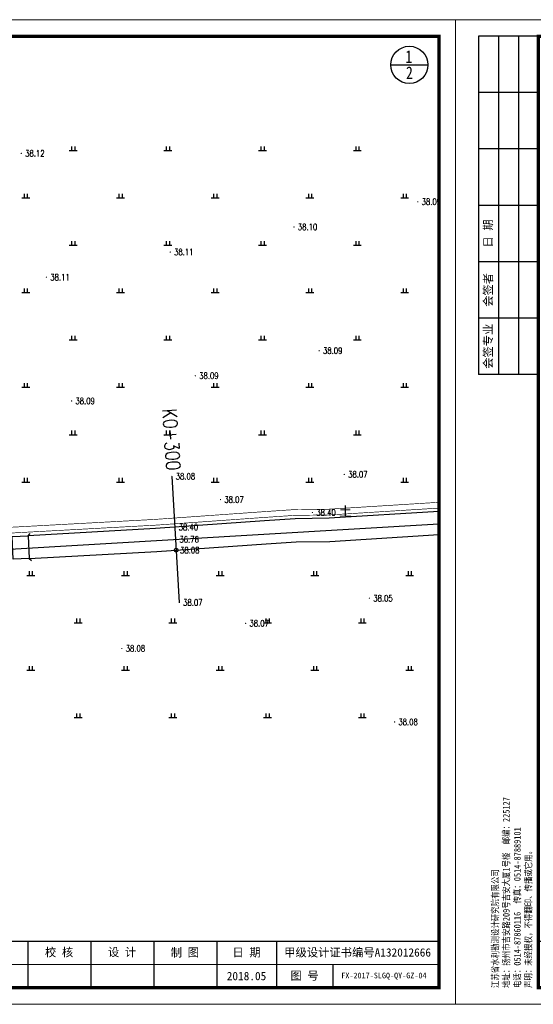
# Model space of a CAD drawing. Extents: x 464172 to 473094, y 3847158 to 3855433.
# Tile 80 of 98: x 470073 to 470236, y 3852269 to 3852581. Entities that reach past the tile are written whole.
import ezdxf
from ezdxf.enums import TextEntityAlignment as Align

# ---------------------------------------------------------------- set-up
doc = ezdxf.new("R2010")
doc.units = 0
doc.linetypes.add('X3', pattern=[5, 4, -1])
doc.layers.get('0').update_dxf_attribs({"linetype": 'CONTINUOUS'})
doc.layers.add('0.13文字', color=3, linetype='CONTINUOUS', lineweight=13)
doc.layers.add('ASSIST', color=7, linetype='CONTINUOUS', plot=False)
for name, color, linetype in [('DIMTEX', 7, 'CONTINUOUS'), ('DLSS', 4, 'CONTINUOUS'), ('DMTZ', 3, 'CONTINUOUS'), ('DMX', 1, 'CONTINUOUS'), ('GCD', 9, 'CONTINUOUS'), ('ZBTZ', 8, 'CONTINUOUS'), ('断面', 7, 'CONTINUOUS'), ('零点距', 1, 'CONTINUOUS')]:
    doc.layers.add(name, color=color, linetype=linetype)
doc.styles.add('HZ', font='rs.shx', dxfattribs={"width": 0.8, "bigfont": 'hztxt.shx'})
doc.styles.add('LYJFS', font='times.ttf', dxfattribs={"width": 0.7})
doc.styles.add('STYLE2', font='txt', dxfattribs={"width": 0.8})
doc.styles.add('仿宋', font='FangSong_GB2312.ttf', dxfattribs={"width": 0.8})
doc.styles.add('宋体', font='txt')
doc.styles.add('黑体', font='simhei.ttf')
doc.linetypes.add('10411', pattern='A,2,[150,AAA.SHX,S=1,R=0,X=0,Y=1],2,[151,AAA.SHX,S=1,R=0,X=0,Y=3],1e-11', length=4.00000000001)

# ---------------------------------------------------------------- blocks, each defined once
blk = doc.blocks.new('GC200')
at = {"linetype": 'Continuous', "const_width": 0.2, "flags": 128}
blk.add_lwpolyline([(-0.1, 0, 1), (0.1, 0, 1)], format="xyb", close=True, dxfattribs=at)
blk = doc.blocks.new('gc119')
for p, q in [((-1.25, 0), (1.25, 0)), ((-0.5, 1.3), (-0.5, 0)), ((0.5, 1.3), (0.5, 0))]:
    blk.add_line(p, q)
blk = doc.blocks.new('TK')
h = blk.add_hatch(color=152)
h.dxf.hatch_style = 1
h.paths.add_polyline_path([(37.76634519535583, 12, 1), (28.08865389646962, 12, 1)])
h.paths.add_polyline_path([(37.60348109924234, 12, 1), (28.2515179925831, 12, 1)], flags=16)
h = blk.add_hatch(color=152)
h.dxf.hatch_style = 1
edge = h.paths.add_edge_path()
edge.add_arc((34.80941884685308, 9.57513306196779), 1.461698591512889, 43.31770961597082, 70.37003522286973)
edge.add_arc((33.42980450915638, 5.707128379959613), 5.568375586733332, 70.37003522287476, 84.52854590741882)
edge.add_arc((32.84297213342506, -0.4193509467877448), 11.72289597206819, 84.5285459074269, 95.17746754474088)
edge.add_arc((32.98455917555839, 9.871856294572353), 1.831337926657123, 111.7965680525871, 130.9174013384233, ccw=False)
edge.add_arc((34.88031159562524, 5.13131362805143), 6.936886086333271, 98.84274785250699, 111.79656805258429, ccw=False)
edge.add_arc((35.94667124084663, -1.723120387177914), 13.873772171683, 95.21036804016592, 98.84274785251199, ccw=False)
edge.add_ellipse((32.92749954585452, 12.29239219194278), major_axis=(-1.773815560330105, 0), ratio=0.8776980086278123, start_angle=172.6538623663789, end_angle=176.9129867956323)
edge.add_arc((34.51986391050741, 1.961408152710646), 10.24870363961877, 88.99992913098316, 98.52267106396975)
edge.add_arc((34.12653419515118, 4.586133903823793), 7.594670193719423, 98.5226710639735, 116.8491039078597)
edge.add_arc((31.25213164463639, 10.26438648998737), 1.230336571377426, 116.8491039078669, 139.2900683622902)
edge.add_arc((30.4676556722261, 10.93937889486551), 0.1954369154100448, 139.2900683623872, 263.050638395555)
edge.add_arc((30.65080526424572, 12.44199033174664), 1.70916902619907, 263.0506383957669, 272.136251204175)
edge.add_arc((31.81845295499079, -18.86063964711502), 29.61523112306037, 88.46268833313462, 92.13625120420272, ccw=False)
edge.add_arc((32.47617160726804, 5.646726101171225), 5.099041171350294, 68.07113774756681, 88.46268833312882, ccw=False)
edge.add_arc((36.58583429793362, -10.91731876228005), 21.4080615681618, 95.91294384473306, 98.79521578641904)
edge.add_arc((35.21854840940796, -2.080308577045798), 12.46590188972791, 98.79521578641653, 117.8496747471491)
edge.add_arc((93.71745628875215, -228.4932874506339), 245.9934265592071, 104.7703900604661, 105.15790668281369, ccw=False)
edge.add_line((31.00239690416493, 9.371353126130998), (30.1988762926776, 9.045501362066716))
edge.add_arc((51.56004769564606, -88.12407086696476), 99.48982566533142, 100.90627282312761, 102.39834375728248, ccw=False)
edge.add_line((32.73627937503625, 9.568770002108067), (32.12568198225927, 9.380185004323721))
edge.add_arc((29.81630978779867, 37.97211086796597), 28.68503833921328, 274.6177604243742, 279.6944367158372)
edge.add_arc((33.87653895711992, 14.20489681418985), 4.573507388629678, 279.694436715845, 287.6119267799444)
edge.add_arc((34.76080719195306, 11.41934212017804), 1.650966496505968, 287.6119267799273, 311.5140981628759)
edge.add_arc((35.67269695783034, 10.38914913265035), 0.2751610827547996, 311.5140981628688, 403.3177096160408)
edge = h.paths.add_edge_path()
edge.add_arc((37.34861352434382, 13.13700107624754), 2.066422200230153, 138.9741968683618, 204.1180883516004, ccw=False)
edge.add_line((35.78967558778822, 14.49339822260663), (34.09257231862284, 14.49339822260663))
edge.add_line((34.09257231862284, 14.49339822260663), (34.09257231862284, 15.08006279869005))
edge.add_line((34.09257231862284, 15.08006279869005), (31.76242677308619, 15.08006279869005))
edge.add_line((31.76242677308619, 15.08006279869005), (31.76242677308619, 14.49339822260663))
edge.add_line((31.76242677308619, 14.49339822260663), (30.06532350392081, 14.49339822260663))
edge.add_arc((28.50638556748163, 13.13700107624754), 2.066422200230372, -24.118088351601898, 41.0258031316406, ccw=False)
edge.add_arc((26.96985351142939, 13.82490731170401), 3.749914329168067, 314.34412131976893, 335.8819116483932, ccw=False)
edge.add_arc((28.92445619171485, 14.17747440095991), 3.106664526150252, 282.3877277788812, 290.1465811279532)
edge.add_arc((25.86021252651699, 22.52986678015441), 12.00340818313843, 290.1465811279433, 296.6495194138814)
edge.add_ellipse((32.92749954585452, 12.29239219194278), major_axis=(-1.773815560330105, 0), ratio=0.8776980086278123, start_angle=176.9129867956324, end_angle=378.37473811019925, ccw=False)
edge.add_ellipse((32.92749954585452, 12.29239219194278), major_axis=(-1.773815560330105, 0), ratio=0.8776980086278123, start_angle=172.653862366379, end_angle=176.9129867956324, ccw=False)
edge.add_ellipse((32.92749954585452, 12.29239219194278), major_axis=(-1.773815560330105, 0), ratio=0.8776980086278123, start_angle=161.6252618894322, end_angle=172.653862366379, ccw=False)
edge.add_arc((39.99478656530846, 22.52986678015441), 12.00340818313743, 243.3504805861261, 249.853418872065)
edge.add_arc((36.93054290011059, 14.17747440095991), 3.106664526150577, 249.8534188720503, 257.61227222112)
edge.add_arc((38.88514558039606, 13.82490731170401), 3.74991432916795, 204.1180883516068, 225.6558786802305, ccw=False)
at = {"lineweight": 0}
for p, q in [((0, 0), (0, 297)), ((0, 297), (420, 297)), ((420, 297), (420, 0)), ((415, 12), (208, 12)), ((420, 0), (0, 0))]:
    blk.add_line(p, q, dxfattribs=at)
for p, q in [((25, 292), (7, 292)), ((7, 292), (7, 190)), ((13, 292), (13, 190)), ((19, 292), (19, 190)), ((25, 275), (7, 275)), ((25, 258), (7, 258)), ((25, 241), (7, 241)), ((25, 224), (7, 224)), ((25, 207), (7, 207)), ((25, 190), (7, 190)), ((118, 19), (118, 5)), ((153, 19), (153, 5)), ((208, 19), (208, 5)), ((234, 19), (234, 5)), ((253, 19), (253, 5)), ((272, 19), (272, 5)), ((291, 19), (291, 5)), ((310, 19), (310, 5)), ((329, 19), (329, 5)), ((348, 19), (348, 5)), ((366, 19), (366, 5)), ((383, 12), (383, 5))]:
    blk.add_line(p, q)
at = {"lineweight": 0, "const_width": 1}
blk.add_lwpolyline([(25, 292), (415, 292), (415, 5), (25, 5)], close=True, dxfattribs=at)
at = {"lineweight": 0, "const_width": 0.4}
blk.add_lwpolyline([(415, 19), (25, 19)], dxfattribs=at)
at = {"color": 152}
for points in [[(31.24412181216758, 11.80161767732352, -0.02838203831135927), (29.99446309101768, 11.26089254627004, -0.03386732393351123), (29.59091690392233, 11.14313846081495, 0.09425397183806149), (30.39241989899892, 12.29262248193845, 0.2921547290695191), (30.06532350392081, 14.49339822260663), (31.76242677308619, 14.49339822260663), (31.76242677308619, 15.08006279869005), (34.09257231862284, 15.08006279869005), (34.09257231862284, 14.49339822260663), (35.78967558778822, 14.49339822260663, 0.29215472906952), (35.46257919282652, 12.29262248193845, 0.09425397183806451), (36.2640821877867, 11.14313846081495, -0.03386732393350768), (35.86053600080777, 11.26089254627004, -0.02838203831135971), (34.61087727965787, 11.80161767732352)], [(34.69874112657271, 12.20855064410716, 0.04157472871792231), (33.0009984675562, 12.09693843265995, 0.08013502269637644), (30.6964595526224, 11.36209164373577, 0.09823132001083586), (30.31951032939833, 11.06684867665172, 0.599439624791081), (30.44400935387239, 10.74537776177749, 0.03966424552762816), (30.71451621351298, 10.73400916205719, -0.01603031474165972), (32.61296833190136, 10.7439319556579, -0.08921046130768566), (34.38043466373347, 10.37684270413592, 0.01257694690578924), (33.31247064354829, 10.23900867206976, 0.08333285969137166), (29.39506013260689, 8.941746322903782, -0.001690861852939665), (31.00239690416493, 9.371353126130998), (30.1988762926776, 9.045501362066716, -0.006510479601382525), (32.73627937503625, 9.568770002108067), (32.12568198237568, 9.380185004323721, 0.02215480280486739), (34.64668864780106, 9.696699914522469, 0.03456031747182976), (35.26033732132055, 9.845760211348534, 0.1046726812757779), (35.85507491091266, 10.18311053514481, 0.4234638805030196), (35.87289335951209, 10.57792154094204, 0.1185893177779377), (35.30046801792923, 10.95188049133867, 0.06185687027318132), (33.96074808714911, 11.25013348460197, 0.04649815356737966), (31.78508714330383, 11.25571519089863, -0.08362449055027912), (32.30456102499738, 11.57226833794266, -0.05658197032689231), (33.81395195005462, 11.9857476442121, -0.01585057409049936), (34.68675527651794, 12.09332510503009)]]:
    blk.add_lwpolyline(points, format="xyb", dxfattribs=at)
for radius in [4.838845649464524, 4.675981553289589]:
    blk.add_circle((32.92749954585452, 12), radius, dxfattribs=at)
blk.add_arc((34.88031159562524, 5.13131362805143), 6.936886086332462, 98.84274785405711, 111.7965680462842, dxfattribs=at)
for start_param, end_param in [(2.820892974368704, 6.603884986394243), (3.013378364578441, 3.087714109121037)]:
    blk.add_ellipse((32.92749954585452, 12.29239219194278), major_axis=(-1.773815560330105, 0), ratio=0.8776980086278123, start_param=start_param, end_param=end_param, dxfattribs=at)
at = {"style": '宋体'}
for s, height, width, p in [('江苏省水利勘测设计研究院有限公司', 3.75, 0.9, (77.12731924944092, 13.75084589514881)), ('农业综合开发中型灌区节水配套改造项目', 1.8, 0.75, (136, 14.74047347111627)), ('-江苏省徐州市丰县四联河灌区', 1.8, 0.75, (136, 11.02926161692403)), ('Jiangsu Surveying and Design Institute of Water Resources Co., Ltd.', 2, 0.8, (76.9551912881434, 9.01340379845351)), ('节水配套改造项目', 1.8, 0.75, (135.8399052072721, 7.880905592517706))]:
    blk.add_text(s, height=height, dxfattribs=dict(at, width=width)).set_placement(p, align=Align.MIDDLE)
at = {"style": 'LYJFS'}
for s, p in [('（阶段）', (216.8339300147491, 15.5)), ('（专业）', (216.8339300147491, 8.5))]:
    blk.add_text(s, height=2.5, dxfattribs=at).set_placement(p, align=Align.MIDDLE_CENTER)
at = {"style": '仿宋'}
blk.add_text('2018.05', height=2.5, dxfattribs=at).set_placement((357, 8.5), align=Align.MIDDLE)
at = {"rotation": 90}
for s, insert, char_height, attachment_point, style in [('日 期', (10, 232.5), 2.5, 5, '宋体'), ('会签者', (10, 215.5), 2.5, 5, '宋体'), ('会签专业', (10, 198.5), 2.5, 5, '宋体'), ('江苏省水利勘测设计研究院有限公司\\P地址：扬州市吉安路209号吉安大厦1号楼  邮编：225127\\P电话：0514-87860116  传真：0514-87889101\\P声明：未经授权，不得翻印、传播或它用。', (23.29513194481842, 4.918324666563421), 2, 7, '仿宋')]:
    blk.add_mtext(s, dxfattribs=dict(at, insert=insert, char_height=char_height, attachment_point=attachment_point, style=style))
at = {"char_height": 2.5, "attachment_point": 5, "style": '宋体'}
for s, insert in [('设计', (227.4021536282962, 15.5)), ('批 准', (243.5, 15.5)), ('核 定', (262.4375, 15.47222222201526)), ('审 查', (281.4305555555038, 15.47328627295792)), ('校 核', (300.4652777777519, 15.54328155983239)), ('设 计', (319.4722222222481, 15.59333057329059)), ('制 图', (338.4166666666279, 15.4779241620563)), ('日 期', (357, 15.5)), ('甲级设计证书编号A132012666', (390.5, 15.5)), ('部分', (227.4021536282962, 8.5)), ('图 号', (374.5, 8.5))]:
    blk.add_mtext(s, dxfattribs=dict(at, insert=insert))

msp = doc.modelspace()

# ---------------------------------------------------------------- linework, layer by layer
at = {"color": 8, "linetype": 'Continuous', "flags": 128}
msp.add_lwpolyline([(469823.1455572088, 3852400.240857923), (469926.4892618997, 3852406.428081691), (470068.4268745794, 3852412.756821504), (470206.0900432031, 3852420.87825555)], dxfattribs=at)
at = {"layer": 'ASSIST', "linetype": 'Continuous', "flags": 128}
msp.add_lwpolyline([(470076.0021440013, 3852417.114999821), (470076.3531235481, 3852409.957450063), (470071.2972786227, 3852409.709530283), (470070.946299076, 3852416.867080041)], close=True, dxfattribs=at)
at = {"layer": 'DLSS', "color": 8, "linetype": 'X3', "const_width": 0.2, "elevation": 38.5563, "flags": 128}
msp.add_lwpolyline([(469801.775421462, 3852406.887114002), (469823.139609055, 3852407.10384522), (469884.8560591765, 3852410.884341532), (469930.9623474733, 3852412.9801037), (469984.6158700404, 3852415.714324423), (470054.8094313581, 3852418.958008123), (470116.1861884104, 3852422.306301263), (470150.6975948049, 3852424.76016323), (470160.5119548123, 3852425.42909082), (470171.2185664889, 3852425.540574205), (470206.0900432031, 3852427.724019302)], dxfattribs=at)
at = {"layer": 'DLSS', "color": 8, "linetype": 'Continuous', "const_width": 0.2, "elevation": 38.5563, "flags": 128}
msp.add_lwpolyline([(469801.7939937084, 3852405.05636271), (469823.2516952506, 3852405.27404259), (469884.9537301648, 3852409.053655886), (469931.0506208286, 3852411.148990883), (469984.7048335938, 3852413.883246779), (470054.9016751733, 3852417.127082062), (470116.301136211, 3852420.476613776), (470150.824935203, 3852422.931356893), (470160.5838885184, 3852423.596508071), (470171.2854366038, 3852423.707938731), (470206.0900432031, 3852425.887196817)], dxfattribs=at)
at = {"layer": 'DLSS', "linetype": 'Continuous'}
for points in [[(470076.0021440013, 3852417.114999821), (470076.6737699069, 3852417.85589026)], [(470076.0021440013, 3852417.114999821), (470076.3531235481, 3852409.957450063)], [(470076.3531235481, 3852409.957450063), (470077.0940139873, 3852409.285824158)]]:
    msp.add_lwpolyline(points, dxfattribs=at)
at = {"layer": 'DMTZ', "color": 7, "linetype": '10411', "elevation": 38.5563, "flags": 128}
for points in [[(470206.0900432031, 3852424.824891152), (470171.324110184, 3852422.648054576), (470160.6254905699, 3852422.536654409), (470150.8985810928, 3852421.873687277), (470116.3676149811, 3852419.418434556), (470076.0021440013, 3852417.114999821)], [(470076.3531235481, 3852409.957450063), (470116.8256212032, 3852412.128097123), (470151.4059652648, 3852414.58686076), (470160.9121083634, 3852415.234780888), (470171.5905522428, 3852415.345970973), (470206.0900432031, 3852417.506124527)]]:
    msp.add_lwpolyline(points, dxfattribs=at)
at = {"layer": 'DMX', "linetype": 'Continuous'}
msp.add_line((470121.5472245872, 3852435.925428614), (470123.9029274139, 3852395.994855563), dxfattribs=at)
at = {"layer": '断面'}
msp.add_line((470190.8432091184, 3852566.281877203), (470202.6502031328, 3852566.281877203), dxfattribs=at)
msp.add_circle((470196.7467061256, 3852566.281877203), 5.903497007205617, dxfattribs=at)
at = {"layer": '零点距', "linetype": 'Continuous'}
msp.add_circle((470122.925559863, 3852412.561820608), 0.6012746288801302, dxfattribs=at)

# ---------------------------------------------------------------- block references
at = {"layer": 'GCD', "linetype": 'Continuous'}
ref = msp.add_blockref('GC200', (470073.8675750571, 3852538.228542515, 38.11721673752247), dxfattribs=at)
ref.add_attrib('height', '38.12', dxfattribs={"linetype": 'Continuous', "height": 2, "style": 'HZ', "width": 0.8}).set_placement((470075.0675750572, 3852538.228542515), align=Align.MIDDLE_LEFT)
ref = msp.add_blockref('GC200', (470199.4277978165, 3852522.910890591, 38.08777302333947), dxfattribs=at)
ref.add_attrib('height', '38.09', dxfattribs={"linetype": 'Continuous', "height": 2, "style": 'HZ', "width": 0.8}).set_placement((470200.6277978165, 3852522.910890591), align=Align.MIDDLE_LEFT)
ref = msp.add_blockref('GC200', (470160.2279657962, 3852514.950163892, 38.09881067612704), dxfattribs=at)
ref.add_attrib('height', '38.10', dxfattribs={"linetype": 'Continuous', "height": 2, "style": 'HZ', "width": 0.8}).set_placement((470161.4279657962, 3852514.950163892), align=Align.MIDDLE_LEFT)
ref = msp.add_blockref('GC200', (470121.0281337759, 3852506.989437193, 38.10719128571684), dxfattribs=at)
ref.add_attrib('height', '38.11', dxfattribs={"linetype": 'Continuous', "height": 2, "style": 'HZ', "width": 0.8}).set_placement((470122.2281337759, 3852506.989437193), align=Align.MIDDLE_LEFT)
ref = msp.add_blockref('GC200', (470081.8283017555, 3852499.028710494, 38.10768298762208), dxfattribs=at)
ref.add_attrib('height', '38.11', dxfattribs={"linetype": 'Continuous', "height": 2, "style": 'HZ', "width": 0.8}).set_placement((470083.0283017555, 3852499.028710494), align=Align.MIDDLE_LEFT)
ref = msp.add_blockref('GC200', (470168.1886924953, 3852475.750331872, 38.08876232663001), dxfattribs=at)
ref.add_attrib('height', '38.09', dxfattribs={"linetype": 'Continuous', "height": 2, "style": 'HZ', "width": 0.8}).set_placement((470169.3886924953, 3852475.750331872), align=Align.MIDDLE_LEFT)
ref = msp.add_blockref('GC200', (470128.988860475, 3852467.789605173, 38.08925402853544), dxfattribs=at)
ref.add_attrib('height', '38.09', dxfattribs={"linetype": 'Continuous', "height": 2, "style": 'HZ', "width": 0.8}).set_placement((470130.188860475, 3852467.789605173), align=Align.MIDDLE_LEFT)
ref = msp.add_blockref('GC200', (470089.7890284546, 3852459.828878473, 38.08974573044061), dxfattribs=at)
ref.add_attrib('height', '38.09', dxfattribs={"linetype": 'Continuous', "height": 2, "style": 'HZ', "width": 0.8}).set_placement((470090.9890284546, 3852459.828878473), align=Align.MIDDLE_LEFT)
ref = msp.add_blockref('GC200', (470121.5472245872, 3852435.925428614, 38.08), dxfattribs=at)
ref.add_attrib('height', '38.08', dxfattribs={"linetype": 'Continuous', "height": 2, "style": 'HZ', "width": 0.8}).set_placement((470122.7472245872, 3852435.925428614, 38.08), align=Align.MIDDLE_LEFT)
at = {"layer": 'GCD', "color": 8, "linetype": 'Continuous'}
ref = msp.add_blockref('GC200', (470176.1494191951, 3852436.550499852, 38.07082506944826), dxfattribs=at)
ref.add_attrib('height', '38.07', dxfattribs={"linetype": 'Continuous', "height": 2, "style": 'HZ', "width": 0.8}).set_placement((470177.3494191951, 3852436.550499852), align=Align.MIDDLE_LEFT)
at = {"layer": 'GCD', "linetype": 'Continuous'}
ref = msp.add_blockref('GC200', (470136.9495871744, 3852428.589773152, 38.07131677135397), dxfattribs=at)
ref.add_attrib('height', '38.07', dxfattribs={"linetype": 'Continuous', "height": 2, "style": 'HZ', "width": 0.8}).set_placement((470138.1495871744, 3852428.589773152), align=Align.MIDDLE_LEFT)
at = {"layer": 'GCD', "color": 8, "linetype": 'Continuous'}
ref = msp.add_blockref('GC200', (470166.0641490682, 3852424.496147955, 38.4), dxfattribs=at)
ref.add_attrib('height', '38.40', dxfattribs={"linetype": 'Continuous', "height": 2, "style": 'HZ', "width": 0.8}).set_placement((470167.2641490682, 3852424.496147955), align=Align.MIDDLE_LEFT)
at = {"layer": 'GCD', "linetype": 'Continuous'}
ref = msp.add_blockref('GC200', (470122.495350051, 3852419.854134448, 38.4), dxfattribs=at)
ref.add_attrib('height', '38.40', dxfattribs={"linetype": 'Continuous', "height": 2, "style": 'HZ', "width": 0.8}).set_placement((470123.695350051, 3852419.854134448, 38.4), align=Align.MIDDLE_LEFT)
ref = msp.add_blockref('GC200', (470122.7250760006, 3852415.960142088, 36.76), dxfattribs=at)
ref.add_attrib('height', '36.76', dxfattribs={"linetype": 'Continuous', "height": 2, "style": 'HZ', "width": 0.8}).set_placement((470123.9250760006, 3852415.960142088, 36.76), align=Align.MIDDLE_LEFT)
ref = msp.add_blockref('GC200', (470122.925559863, 3852412.561820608, 38.08), dxfattribs=at)
ref.add_attrib('height', '38.08', dxfattribs={"linetype": 'Continuous', "height": 2, "style": 'HZ', "width": 0.8}).set_placement((470124.1255598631, 3852412.561820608, 38.08), align=Align.MIDDLE_LEFT)
ref = msp.add_blockref('GC200', (470184.1101458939, 3852397.350667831, 38.05458261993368), dxfattribs=at)
ref.add_attrib('height', '38.05', dxfattribs={"linetype": 'Continuous', "height": 2, "style": 'HZ', "width": 0.8}).set_placement((470185.3101458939, 3852397.350667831), align=Align.MIDDLE_LEFT)
ref = msp.add_blockref('GC200', (470123.9029274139, 3852395.994855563, 38.07), dxfattribs=at)
ref.add_attrib('height', '38.07', dxfattribs={"linetype": 'Continuous', "height": 2, "style": 'HZ', "width": 0.8}).set_placement((470125.1029274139, 3852395.994855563, 38.07), align=Align.MIDDLE_LEFT)
ref = msp.add_blockref('GC200', (470144.9103138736, 3852389.389941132, 38.06798500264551), dxfattribs=at)
ref.add_attrib('height', '38.07', dxfattribs={"linetype": 'Continuous', "height": 2, "style": 'HZ', "width": 0.8}).set_placement((470146.1103138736, 3852389.389941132), align=Align.MIDDLE_LEFT)
ref = msp.add_blockref('GC200', (470105.7104818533, 3852381.429214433, 38.08138738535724), dxfattribs=at)
ref.add_attrib('height', '38.08', dxfattribs={"linetype": 'Continuous', "height": 2, "style": 'HZ', "width": 0.8}).set_placement((470106.9104818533, 3852381.429214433), align=Align.MIDDLE_LEFT)
ref = msp.add_blockref('GC200', (470192.0708725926, 3852358.150835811, 38.08090698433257), dxfattribs=at)
ref.add_attrib('height', '38.08', dxfattribs={"linetype": 'Continuous', "height": 2, "style": 'HZ', "width": 0.8}).set_placement((470193.2708725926, 3852358.150835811), align=Align.MIDDLE_LEFT)
at = {"layer": 'ZBTZ', "linetype": 'Continuous'}
for p in [(470090.2663648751, 3852539.14698151), (470120.2663648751, 3852539.14698151), (470150.2663648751, 3852539.14698151), (470180.2663648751, 3852539.14698151), (470075.2663648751, 3852524.14698151), (470105.2663648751, 3852524.14698151), (470135.2663648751, 3852524.14698151), (470165.2663648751, 3852524.14698151), (470195.2663648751, 3852524.14698151), (470090.2663648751, 3852509.14698151), (470120.2663648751, 3852509.14698151), (470150.2663648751, 3852509.14698151), (470180.2663648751, 3852509.14698151), (470075.2663648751, 3852494.14698151), (470105.2663648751, 3852494.14698151), (470135.2663648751, 3852494.14698151), (470165.2663648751, 3852494.14698151), (470195.2663648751, 3852494.14698151), (470090.2663648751, 3852479.14698151), (470120.2663648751, 3852479.14698151), (470150.2663648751, 3852479.14698151), (470180.2663648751, 3852479.14698151), (470075.2663648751, 3852464.14698151), (470105.2663648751, 3852464.14698151), (470135.2663648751, 3852464.14698151), (470165.2663648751, 3852464.14698151), (470195.2663648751, 3852464.14698151), (470090.2663648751, 3852449.14698151), (470120.2663648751, 3852449.14698151), (470150.2663648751, 3852449.14698151), (470075.2663648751, 3852434.14698151), (470105.2663648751, 3852434.14698151), (470135.2663648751, 3852434.14698151), (470195.2663648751, 3852434.14698151), (470076.8510074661, 3852404.569166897), (470106.8510074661, 3852404.569166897), (470136.8510074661, 3852404.569166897), (470166.8510074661, 3852404.569166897), (470196.8510074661, 3852404.569166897), (470091.8510074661, 3852389.569166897), (470121.8510074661, 3852389.569166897), (470151.8510074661, 3852389.569166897), (470181.8510074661, 3852389.569166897), (470076.8510074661, 3852374.569166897), (470106.8510074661, 3852374.569166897), (470136.8510074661, 3852374.569166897), (470166.8510074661, 3852374.569166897), (470196.8510074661, 3852374.569166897), (470091.8510074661, 3852359.569166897), (470121.8510074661, 3852359.569166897), (470151.8510074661, 3852359.569166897), (470181.8510074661, 3852359.569166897)]:
    msp.add_blockref('gc119', p, dxfattribs=at)
at = {"layer": 'ZBTZ', "color": 8, "linetype": 'Continuous'}
for p in [(470180.2663648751, 3852449.14698151), (470165.2663648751, 3852434.14698151)]:
    msp.add_blockref('gc119', p, dxfattribs=at)
at = {"layer": '断面', "xscale": 1.050052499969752, "yscale": 1.050052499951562, "zscale": 1.050052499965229}
for p in [(469770.3182555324, 3852268.720227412), (470211.3403055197, 3852268.720227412)]:
    msp.add_blockref('TK', p, dxfattribs=at)

# ---------------------------------------------------------------- texts
at = {"linetype": 'Continuous', "style": 'HZ', "width": 0.8}
msp.add_text('K0+300', height=4.5, rotation=273.820703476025, dxfattribs=at).set_placement((470118.4822197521, 3852437.59922894, 38.08), align=Align.BOTTOM_RIGHT)
at = {"layer": '0.13文字', "linetype": 'Continuous', "lineweight": 13, "insert": (470173.9091643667, 3852278.746008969), "char_height": 1.8, "width": 55.55091040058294, "attachment_point": 1, "style": 'LYJFS'}
msp.add_mtext('{\\fFangSong_GB2312|b0|i0|c134|p49;\\W1;\\C7; FX-2017-SLGQ-QY-GZ-04}', dxfattribs=at)
at = {"layer": 'DIMTEX', "linetype": 'Continuous', "style": 'STYLE2', "width": 0.8}
for s, p in [('1', (470195.472848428, 3852566.875056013)), ('2', (470195.6745188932, 3852561.769901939))]:
    msp.add_text(s, height=4.0002, dxfattribs=at).set_placement(p)
at = {"layer": 'DLSS', "color": 8, "linetype": 'Continuous', "style": '黑体'}
msp.add_text('土', height=3, dxfattribs=at).set_placement((470176.4810515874, 3852425.012460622), align=Align.MIDDLE)

doc.saveas('drawing.dxf')
